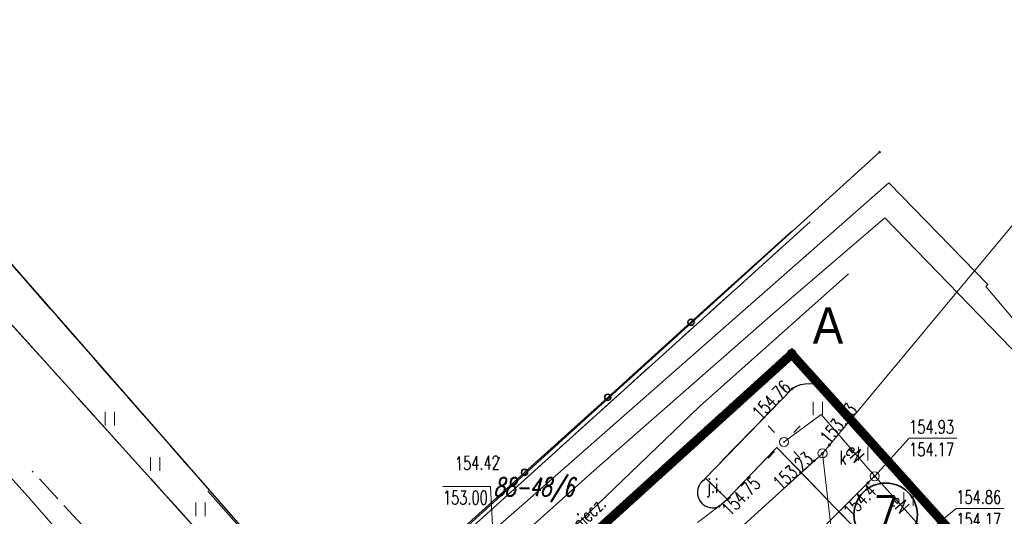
# Model space of a CAD drawing. Header units: feet. Extents: x 7588777 to 15179262, y 5780090 to 11560165.
# Tile 19 of 36: x 7589429 to 7589483, y 5780231 to 5780258. Entities that reach past the tile are written whole.
import ezdxf
from ezdxf.enums import TextEntityAlignment as Align

# ---------------------------------------------------------------- set-up
doc = ezdxf.new("R2010")
doc.units = ezdxf.units.FT
doc.header["$MEASUREMENT"] = 0
for name, pattern in [('1_OTKJ', [2, 1.5, -0.5]), ('1_OTKK', [0]), ('1_OTZI', [1.5, 1, -0.5]), ('1_OTZT', [1.5, 1, -0.5]), ('4_SUEP_A', [0]), ('4_SUKP', [0]), ('4_SULO', [0]), ('4_SUWP', [0]), ('EGDE', [0]), ('HIDDEN', [0.375, 0.25, -0.125])]:
    doc.linetypes.add(name, pattern=pattern)
doc.layers.get('0').update_dxf_attribs({"color": 250, "linetype": 'CONTINUOUS', "lineweight": 100})
doc.layers.add('___granice działki', color=7, linetype='CONTINUOUS', lineweight=60)
doc.layers.add('___opis znaczniki - bez zmian', color=30, linetype='CONTINUOUS', lineweight=35)
for name, color, linetype, lineweight, transparency in [('Dzialki', 7, 'EGDE', 18, 0.7), ('Numery_dzialek', 7, 'CONTINUOUS', 9, 0.7), ('OTK_E_T_0', 7, 'CONTINUOUS', 0, 0.7), ('OTK_L_0', 7, '1_OTKJ', 18, 0.7), ('OTK_L_1', 7, '1_OTKK', 25, 0.7), ('OTO_L_0', 7, 'CONTINUOUS', 35, 0.7), ('OTR_T_0', 7, 'CONTINUOUS', 18, 0.7), ('OTZ_L_3', 7, '1_OTZT', 18, 0.7), ('Punkty', 7, 'CONTINUOUS', 18, 0.7), ('SUCR_T_0', 200, 'CONTINUOUS', 18, 0.7), ('SUE_T_3', 7, 'CONTINUOUS', 18, 0.7), ('SUEP_E_T_0', 1, 'CONTINUOUS', 0, 0.7), ('SUEP_L_0', 1, '4_SUEP_A', 18, 0.7), ('SUER_T_0', 1, 'CONTINUOUS', 18, 0.7), ('SUK_E_T_4', 34, 'CONTINUOUS', 0, 0.7), ('SUK_T_3', 34, 'CONTINUOUS', 18, 0.7), ('SUKP_L_0', 34, '4_SUKP', 18, 0.7), ('SUKR_T_0', 34, 'CONTINUOUS', 18, 0.7), ('SUL_L_1', 7, '4_SULO', 18, 0.7), ('SUP_T_0', 7, 'CONTINUOUS', 18, 0.7), ('SUWP_E_T_0', 5, 'CONTINUOUS', 0, 0.7), ('SUWP_L_0', 5, '4_SUWP', 18, 0.7)]:
    doc.layers.add(name, color=color, linetype=linetype, lineweight=lineweight, transparency=transparency)
doc.styles.add('ROMANS', font='romans.shx', dxfattribs={"width": 0.8})
doc.styles.get("Standard").update_dxf_attribs({"font": 'Simplex.SHX', "width": 0.75})
doc.styles.add('WYMIAR', font='arial.ttf', dxfattribs={"width": 0.9, "height": 0.9})

# ---------------------------------------------------------------- blocks, each defined once
blk = doc.blocks.new('GRT')
at = {"linetype": 'Continuous'}
blk.add_circle((0, 0), 0.25, dxfattribs=at)
blk = doc.blocks.new('GRO')
at = {"linetype": 'Continuous'}
blk.add_circle((0, 0), 0.045, dxfattribs=at)
blk = doc.blocks.new('1_OTRS')
at = {"linetype": 'Continuous'}
blk.add_circle((0, 0), 0.045, dxfattribs=at)
blk = doc.blocks.new('1_OTZT')
at = {"linetype": 'Continuous'}
for p, q in [((-0.2625, -0.375), (-0.2625, 0.375)), ((0.2625, -0.375), (0.2625, 0.375))]:
    blk.add_line(p, q, dxfattribs=at)
blk = doc.blocks.new('4_SUEO_W')
at = {"linetype": 'Continuous'}
for p, q in [((-0.53035, 0.53035), (-0.8839, 0.8839)), ((0.53035, 0.53035), (0.8839, 0.8839)), ((-0.53035, -0.53035), (-0.8839, -0.8839)), ((0.53035, -0.53035), (0.8839, -0.8839))]:
    blk.add_line(p, q, dxfattribs=at)
blk.add_circle((0, 0), 0.025, dxfattribs=at)
blk = doc.blocks.new('4_SUPP')
at = {"linetype": 'Continuous'}
blk.add_circle((0, 0), 0.25, dxfattribs=at)
blk = doc.blocks.new('4_SUPS')
at = {"linetype": 'Continuous'}
blk.add_circle((0, 0), 0.0625, dxfattribs=at)
blk = doc.blocks.new('4_SUKS')
at = {"linetype": 'Continuous'}
blk.add_circle((0, 0), 0.25, dxfattribs=at)
blk = doc.blocks.new('4_SUPK')
at = {"linetype": 'Continuous'}
blk.add_circle((0, 0), 0.25, dxfattribs=at)

msp = doc.modelspace()

# ---------------------------------------------------------------- linework, layer by layer
at = {"layer": '___granice działki', "linetype": 'HIDDEN', "ltscale": 10, "const_width": 0.5}
msp.add_lwpolyline([(7589429.14, 5780208.73), (7589448.11, 5780187.19), (7589456.39, 5780177.81), (7589472.83, 5780159.12), (7589473.73, 5780171.42), (7589485.48, 5780158.42), (7589491.22, 5780217.86), (7589471.44, 5780239.87), (7589438.5, 5780210), (7589434.86, 5780214.06)], close=True, dxfattribs=at)
at = {"layer": '___opis znaczniki - bez zmian'}
msp.add_circle((7589476.6236, 5780231.003), 1.75, dxfattribs=at)
at = {"layer": 'Dzialki'}
for p, q in [((7589476.29, 5780251.02), (7589452.12, 5780229.09)), ((7589471.44, 5780239.87), (7589438.5, 5780210)), ((7589487.21, 5780222.32), (7589471.44, 5780239.87))]:
    msp.add_line(p, q, dxfattribs=at)
at = {"layer": 'OTK_L_0', "linetype": '1_OTKJ'}
for p, q in [((7589446.37, 5780224.3), (7589416.57, 5780258.33)), ((7589414.64, 5780256.75), (7589444.74, 5780223.41)), ((7589472.45, 5780247.17), (7589452.18, 5780228.85)), ((7589466.68, 5780233.03), (7589471.46, 5780237.96)), ((7589473.37, 5780237.9), (7589491.25, 5780217.79)), ((7589470.62, 5780234.72), (7589467.88, 5780231.87)), ((7589476.33, 5780228.82), (7589470.62, 5780234.72)), ((7589441.8284, 5780220.1457), (7589429.55, 5780233.41)), ((7589466.68, 5780233.03), (7589466.59, 5780232.92)), ((7589466.59, 5780232.92), (7589466.68, 5780233.03)), ((7589467.88, 5780231.87), (7589466.68, 5780233.03)), ((7589467.44, 5780231.47), (7589436.29, 5780208.04)), ((7589467.44, 5780231.47), (7589467.88, 5780231.87))]:
    msp.add_line(p, q, dxfattribs=at)
for centre, radius, start, end in [((7589472.372, 5780236.5609), 1.6701, 53.30258, 123.09887), ((7589467.0795, 5780232.2328), 0.8437, 125.46074, 295.29751), ((7589467.0795, 5780232.2328), 0.8437, 125.46074, 222.75801), ((7589467.0795, 5780232.2328), 0.8437, 222.75801, 295.29751)]:
    msp.add_arc(centre, radius, start, end, dxfattribs=at)
at = {"layer": 'OTK_L_1', "linetype": '1_OTKK'}
for p, q in [((7589416.57, 5780258.33), (7589446.132, 5780224.5718)), ((7589444.74, 5780223.41), (7589414.64, 5780256.75)), ((7589452.18, 5780228.85), (7589472.45, 5780247.17)), ((7589471.46, 5780237.96), (7589466.68, 5780233.03)), ((7589491.25, 5780217.79), (7589473.37, 5780237.9)), ((7589467.88, 5780231.87), (7589470.62, 5780234.72)), ((7589470.62, 5780234.72), (7589476.33, 5780228.82)), ((7589466.68, 5780233.03), (7589466.59, 5780232.92)), ((7589467.44, 5780231.47), (7589467.88, 5780231.87))]:
    msp.add_line(p, q, dxfattribs=at)
for centre, radius, start, end in [((7589472.372, 5780236.5609), 1.6701, 53.30258, 123.09887), ((7589467.0795, 5780232.2328), 0.8437, 125.46074, 222.75801), ((7589467.0795, 5780232.2328), 0.8437, 222.75801, 295.29751)]:
    msp.add_arc(centre, radius, start, end, dxfattribs=at)
at = {"layer": 'OTO_L_0'}
for p, q in [((7589471.45, 5780246.66), (7589465.8845, 5780241.6326)), ((7589465.8845, 5780241.6326), (7589461.293, 5780237.4851)), ((7589461.293, 5780237.4851), (7589456.7015, 5780233.3375)), ((7589456.7015, 5780233.3375), (7589452.11, 5780229.19))]:
    msp.add_line(p, q, dxfattribs=at)
for centre in [(7589465.8845, 5780241.6326), (7589461.293, 5780237.4851), (7589456.7015, 5780233.3375)]:
    msp.add_circle(centre, 0.17, dxfattribs=at)
at = {"layer": 'OTZ_L_3', "linetype": '1_OTZI'}
for p, q in [((7589446.37, 5780224.3), (7589416.57, 5780258.33)), ((7589414.64, 5780256.75), (7589444.74, 5780223.41)), ((7589471.46, 5780237.96), (7589466.68, 5780233.03)), ((7589491.25, 5780217.79), (7589473.37, 5780237.9)), ((7589467.88, 5780231.87), (7589470.62, 5780234.72)), ((7589470.62, 5780234.72), (7589476.33, 5780228.82)), ((7589466.68, 5780233.03), (7589467.88, 5780231.87))]:
    msp.add_line(p, q, dxfattribs=at)
msp.add_arc((7589472.372, 5780236.5609), 1.6701, 53.30258, 123.09887, dxfattribs=at)
at = {"layer": 'SUCR_T_0', "linetype": 'Continuous', "lineweight": 0}
for p in [(7589452.201, 5780232.5675), (7589455, 5780229.34)]:
    msp.add_line(p, (7589454.8338, 5780232.5675), dxfattribs=at)
at = {"layer": 'SUEP_L_0', "linetype": '4_SUEP_A'}
for p, q in [((7589471.02, 5780235.02), (7589473.06, 5780236.53)), ((7589473.06, 5780236.53), (7589476.02, 5780233.13)), ((7589476.02, 5780233.13), (7589475.85, 5780232.97)), ((7589478.85, 5780229.98), (7589476.02, 5780233.13)), ((7589475.85, 5780232.97), (7589454.59, 5780211.83)), ((7589446.37, 5780224.3), (7589439.23, 5780232.3))]:
    msp.add_line(p, q, dxfattribs=at)
at = {"layer": 'SUER_T_0', "linetype": 'Continuous', "lineweight": 0}
for p, q in [((7589476.02, 5780233.13), (7589477.92, 5780235.23)), ((7589477.92, 5780235.23), (7589480.5528, 5780235.23)), ((7589478.85, 5780229.98), (7589480.52, 5780231.35)), ((7589480.52, 5780231.35), (7589483.1528, 5780231.35))]:
    msp.add_line(p, q, dxfattribs=at)
at = {"layer": 'SUKP_L_0', "linetype": '4_SUKP'}
for p, q in [((7589473.14, 5780234.39), (7589484.43, 5780247.97)), ((7589429.47, 5780231.82), (7589418.96, 5780243.51)), ((7589461.38, 5780223.71), (7589473.14, 5780234.39)), ((7589437.47, 5780222.65), (7589429.47, 5780231.82))]:
    msp.add_line(p, q, dxfattribs=at)
at = {"layer": 'SUKR_T_0', "linetype": 'Continuous', "lineweight": 0}
msp.add_line((7589473.14, 5780234.39), (7589473.6576, 5780229.9102), dxfattribs=at)
at = {"layer": 'SUL_L_1', "linetype": '4_SULO'}
for p, q in [((7589476.8, 5780249.33), (7589456.26, 5780231.26)), ((7589482.26, 5780243.71), (7589476.8, 5780249.33)), ((7589470.38, 5780242.08), (7589476.58, 5780247.4)), ((7589476.58, 5780247.4), (7589484.13, 5780239.6)), ((7589482.14, 5780243.61), (7589482.26, 5780243.71)), ((7589493.21, 5780230.5), (7589482.14, 5780243.61)), ((7589460.71, 5780233.6), (7589470.38, 5780242.08)), ((7589455.39, 5780228.84), (7589460.71, 5780233.6)), ((7589456.26, 5780231.26), (7589454.55, 5780229.77))]:
    msp.add_line(p, q, dxfattribs=at)
at = {"layer": 'SUWP_L_0', "linetype": '4_SUWP'}
for p, q in [((7589474.58, 5780244.31), (7589466.36, 5780236.98)), ((7589466.36, 5780236.98), (7589456.33, 5780227.35))]:
    msp.add_line(p, q, dxfattribs=at)

# ---------------------------------------------------------------- block references
at = {"layer": 'OTR_T_0'}
for p in [(7589471.46, 5780237.96), (7589467.44, 5780231.47)]:
    msp.add_blockref('1_OTRS', p, dxfattribs=at)
at = {"layer": 'OTR_T_0', "rotation": 162.4000045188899}
msp.add_blockref('1_OTRS', (7589455.28, 5780234.13), dxfattribs=at)
at = {"layer": 'OTZ_L_3'}
for p in [(7589472.88, 5780236.87), (7589433.8287, 5780236.3089), (7589475.38, 5780234.37), (7589436.3287, 5780233.8089), (7589477.88, 5780231.87), (7589438.8287, 5780231.3089)]:
    msp.add_blockref('1_OTZT', p, dxfattribs=at)
at = {"layer": 'Punkty'}
for name, p in [('GRO', (7589476.29, 5780251.02)), ('GRT', (7589471.44, 5780239.87))]:
    msp.add_blockref(name, p, dxfattribs=at)
at = {"layer": 'SUE_T_3'}
for name in ['4_SUEO_W', '4_SUPP']:
    msp.add_blockref(name, (7589471.02, 5780235.02), dxfattribs=at)
at = {"layer": 'SUER_T_0', "rotation": 310.1299987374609}
msp.add_blockref('4_SUPS', (7589476.02, 5780233.13), dxfattribs=at)
at = {"layer": 'SUER_T_0'}
msp.add_blockref('4_SUPS', (7589475.65, 5780232.76), dxfattribs=at)
at = {"layer": 'SUK_T_3'}
msp.add_blockref('4_SUKS', (7589473.14, 5780234.39), dxfattribs=at)
at = {"layer": 'SUKR_T_0'}
for p in [(7589473.52, 5780234.86), (7589472.68, 5780233.98)]:
    msp.add_blockref('4_SUPS', p, dxfattribs=at)
at = {"layer": 'SUKR_T_0', "rotation": 1.010011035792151}
msp.add_blockref('4_SUPS', (7589473.14, 5780234.39), dxfattribs=at)
at = {"layer": 'SUP_T_0'}
msp.add_blockref('4_SUPK', (7589476.02, 5780233.13), dxfattribs=at)

# ---------------------------------------------------------------- texts
at = {"layer": '___granice działki', "lineweight": 35, "insert": (7589473.4427, 5780241.4558), "char_height": 2, "width": 9.40152, "attachment_point": 5, "style": 'WYMIAR'}
msp.add_mtext('A', dxfattribs=at)
at = {"layer": '___opis znaczniki - bez zmian', "insert": (7589476.6236, 5780231.003), "char_height": 2, "width": 28.442053, "attachment_point": 5, "style": 'ROMANS'}
msp.add_mtext('7', dxfattribs=at)
at = {"layer": 'Numery_dzialek', "oblique": 15, "width": 0.7}
msp.add_text('88-48/6', height=1, dxfattribs=at).set_placement((7589454.9983, 5780233.0377), align=Align.TOP_LEFT)
at = {"layer": 'OTK_E_T_0', "lineweight": 9, "width": 0.7}
msp.add_text('j.i.', height=0.75, dxfattribs=at).set_placement((7589466.76, 5780232.22))
at = {"layer": 'OTR_T_0', "lineweight": 9, "width": 0.7}
msp.add_text('154.76', height=0.75, rotation=45.39001, dxfattribs=at).set_placement((7589471.46, 5780237.96), align=Align.RIGHT)
msp.add_text('154.42', height=0.75, rotation=1.01001, dxfattribs=at).set_placement((7589455.33, 5780234.26), align=Align.TOP_RIGHT)
msp.add_text('154.75', height=0.75, rotation=45.6, dxfattribs=at).set_placement((7589467.5095, 5780231.4042), align=Align.TOP_LEFT)
at = {"layer": 'SUCR_T_0', "lineweight": 9, "width": 0.7}
msp.add_text('153.00', height=0.75, dxfattribs=at).set_placement((7589452.201, 5780232.3175), align=Align.TOP_LEFT)
at = {"layer": 'SUEP_E_T_0', "lineweight": 9, "width": 0.7}
for rotation, p in [(311.04, (7589474.92, 5780234.39)), (311.94, (7589477.4, 5780231.6))]:
    msp.add_text('eN', height=0.75, rotation=rotation, dxfattribs=at).set_placement(p, align=Align.MIDDLE)
at = {"layer": 'SUER_T_0', "lineweight": 9, "width": 0.7}
for s, p in [('154.93', (7589477.92, 5780236.23)), ('154.17', (7589477.92, 5780234.98)), ('154.86', (7589480.52, 5780232.35)), ('154.17', (7589480.52, 5780231.1))]:
    msp.add_text(s, height=0.75, dxfattribs=at).set_placement(p, align=Align.TOP_LEFT)
msp.add_text('154.4', height=0.75, rotation=45.08, dxfattribs=at).set_placement((7589475.64, 5780232.76), align=Align.TOP_RIGHT)
at = {"layer": 'SUK_E_T_4', "lineweight": 9, "width": 0.7}
msp.add_text('k', height=0.75, dxfattribs=at).set_placement((7589474.07, 5780234.53), align=Align.TOP_LEFT)
at = {"layer": 'SUKR_T_0', "lineweight": 9, "width": 0.7}
msp.add_text('153.43', height=0.75, rotation=50.25999, dxfattribs=at).set_placement((7589473.52, 5780234.86))
msp.add_text('153.23', height=0.75, rotation=41.60999, dxfattribs=at).set_placement((7589472.68, 5780233.98), align=Align.RIGHT)
at = {"layer": 'SUWP_E_T_0', "lineweight": 9, "width": 0.7}
msp.add_text('woD-niecz.', height=0.75, rotation=43.83, dxfattribs=at).set_placement((7589459.54, 5780230.43), align=Align.MIDDLE)

doc.saveas('drawing.dxf')
